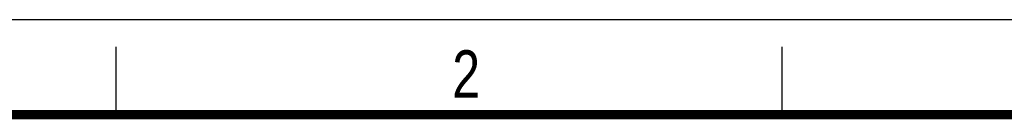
# Model space of a CAD drawing. Header units: millimetres. Extents: x 0 to 210, y 0 to 297.
# Tile 6 of 7: x 49 to 121, y 290 to 297. Entities that reach past the tile are written whole.
import ezdxf

# ---------------------------------------------------------------- set-up
doc = ezdxf.new("R2010")
doc.units = ezdxf.units.MM
doc.header["$LTSCALE"] = 19.36
doc.layers.get('0').update_dxf_attribs({"linetype": 'CONTINUOUS'})
doc.styles.add('TEXTSTYLE_2', font='txt', dxfattribs={"width": 0.75})

msp = doc.modelspace()

# ---------------------------------------------------------------- linework, layer by layer
at = {"color": 2, "linetype": 'CONTINUOUS'}
for p, q in [((0, 297), (210, 297)), ((56, 290), (56, 295)), ((105, 290), (105, 295))]:
    msp.add_line(p, q, dxfattribs=at)
at = {"color": 7, "linetype": 'CONTINUOUS', "const_width": 0.7}
msp.add_lwpolyline([(7, 290), (203, 290)], dxfattribs=at)

# ---------------------------------------------------------------- texts
at = {"color": 5, "linetype": 'CONTINUOUS', "style": 'TEXTSTYLE_2', "width": 0.785714}
msp.add_text('2', height=3.5, dxfattribs=at).set_placement((80.731, 291.24))

doc.saveas('drawing.dxf')
